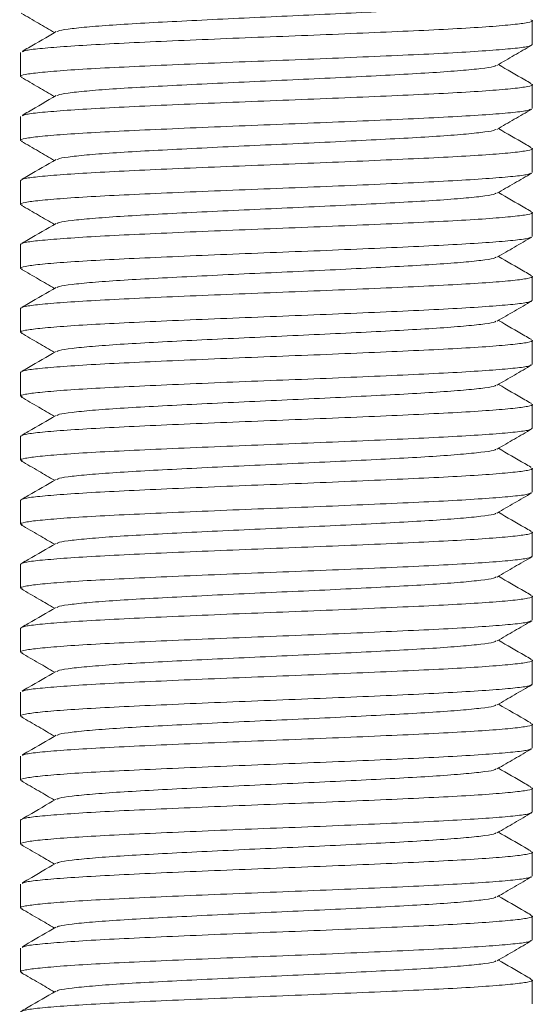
# Model space of a CAD drawing. Header units: millimetres. Extents: x 0 to 210, y 0 to 297.
# Tile 3 of 8: x 78.49 to 86.52, y 144.68 to 160.07. Entities that reach past the tile are written whole.
import ezdxf

# ---------------------------------------------------------------- set-up
doc = ezdxf.new("R2010")
doc.units = ezdxf.units.MM

msp = doc.modelspace()

# ---------------------------------------------------------------- linework, layer by layer
at = {"color": 7, "linetype": 'Continuous', "lineweight": 15}
for p, q in [((86.504, 159.686), (86.504, 160.06)), ((78.504, 159.56), (78.504, 159.186)), ((86.504, 158.686), (86.504, 159.06)), ((78.504, 158.56), (78.504, 158.186)), ((86.504, 157.686), (86.504, 158.06)), ((78.504, 157.56), (78.504, 157.186)), ((86.504, 156.686), (86.504, 157.06)), ((78.504, 156.56), (78.504, 156.186)), ((86.504, 155.686), (86.504, 156.06)), ((78.504, 155.56), (78.504, 155.186)), ((86.504, 154.686), (86.504, 155.06)), ((78.504, 154.56), (78.504, 154.186)), ((86.504, 153.686), (86.504, 154.06)), ((78.504, 153.56), (78.504, 153.186)), ((86.504, 152.686), (86.504, 153.06)), ((78.504, 152.56), (78.504, 152.186)), ((86.504, 151.686), (86.504, 152.06)), ((78.504, 151.56), (78.504, 151.186)), ((86.504, 150.686), (86.504, 151.06)), ((78.504, 150.56), (78.504, 150.186)), ((86.504, 149.686), (86.504, 150.06)), ((78.504, 149.56), (78.504, 149.186)), ((86.504, 148.686), (86.504, 149.06)), ((78.504, 148.56), (78.504, 148.186)), ((86.504, 147.686), (86.504, 148.06)), ((78.504, 147.56), (78.504, 147.186)), ((86.504, 146.686), (86.504, 147.06)), ((78.504, 146.56), (78.504, 146.186)), ((86.504, 145.686), (86.504, 146.06)), ((78.504, 145.56), (78.504, 145.186)), ((86.504, 144.686), (86.504, 145.06))]:
    msp.add_line(p, q, dxfattribs=at)
for points, knots in [([(85.933, 160.359), (85.924, 160.353), (85.9, 160.337), (85.716, 160.311), (85.399, 160.279), (84.965, 160.247), (84.438, 160.217), (83.836, 160.186), (83.183, 160.154), (82.504, 160.123), (81.826, 160.092), (81.172, 160.06), (80.571, 160.029), (80.044, 159.999), (79.61, 159.967), (79.293, 159.935), (79.109, 159.909), (79.085, 159.893), (79.076, 159.887)], [0, 0, 0, 0, 0.037955, 0.103417, 0.169676, 0.236194, 0.301768, 0.367822, 0.434392, 0.50019, 0.565988, 0.632558, 0.698612, 0.764186, 0.830704, 0.896963, 0.962425, 1, 1, 1, 1]), ([(78.513, 160.175), (78.604, 160.123), (78.778, 160.022), (78.952, 159.921), (79.036, 159.873)], [0, 0, 0, 0, 0.520829, 1, 1, 1, 1]), ([(78.534, 159.572), (78.545, 159.579), (78.573, 159.596), (78.789, 159.622), (79.156, 159.653), (79.658, 159.685), (80.268, 159.716), (80.963, 159.747), (81.719, 159.779), (82.504, 159.81), (83.29, 159.841), (84.046, 159.873), (84.741, 159.904), (85.351, 159.934), (85.852, 159.966), (86.226, 159.998), (86.446, 160.028), (86.531, 160.053), (86.489, 160.067), (86.478, 160.07)], [0, 0, 0, 0, 0.038668, 0.100784, 0.163654, 0.22677, 0.288992, 0.351667, 0.414832, 0.477266, 0.5397, 0.602865, 0.665541, 0.727763, 0.790879, 0.853749, 0.915864, 0.978882, 1, 1, 1, 1]), ([(79.06, 159.887), (78.915, 159.803), (78.738, 159.701), (78.562, 159.599), (78.53, 159.58)], [0, 0, 0, 0, 0.818972, 1, 1, 1, 1]), ([(86.504, 159.686), (86.489, 159.675), (86.46, 159.654), (86.222, 159.624), (85.853, 159.593), (85.351, 159.561), (84.741, 159.53), (84.045, 159.499), (83.29, 159.467), (82.504, 159.436), (81.719, 159.405), (80.963, 159.373), (80.268, 159.342), (79.658, 159.312), (79.157, 159.28), (78.783, 159.248), (78.563, 159.218), (78.478, 159.193), (78.52, 159.179), (78.531, 159.175)], [0, 0, 0, 0, 0.0614886, 0.1220968, 0.183442, 0.2450265, 0.3057386, 0.3668937, 0.4285263, 0.4894455, 0.5503647, 0.6119972, 0.6731524, 0.7338644, 0.7954489, 0.8567942, 0.9174024, 0.9788909, 1, 1, 1, 1]), ([(85.95, 159.359), (86.041, 159.412), (86.222, 159.517), (86.403, 159.622), (86.494, 159.674)], [0, 0, 0, 0, 0.499932, 1, 1, 1, 1]), ([(85.934, 159.36), (85.925, 159.353), (85.901, 159.337), (85.716, 159.311), (85.399, 159.279), (84.965, 159.247), (84.438, 159.217), (83.836, 159.186), (83.183, 159.154), (82.504, 159.123), (81.826, 159.092), (81.172, 159.06), (80.571, 159.029), (80.044, 158.999), (79.61, 158.967), (79.293, 158.935), (79.109, 158.909), (79.085, 158.893), (79.076, 158.887)], [0, 0, 0, 0, 0.038334, 0.103782, 0.170026, 0.23653, 0.30209, 0.368129, 0.434684, 0.500468, 0.566252, 0.632807, 0.698846, 0.764406, 0.830909, 0.897154, 0.962602, 1, 1, 1, 1]), ([(86.483, 159.078), (86.451, 159.096), (86.281, 159.195), (86.111, 159.293), (85.973, 159.373)], [0, 0, 0, 0, 0.189987, 1, 1, 1, 1]), ([(78.514, 159.175), (78.604, 159.123), (78.778, 159.022), (78.952, 158.921), (79.036, 158.873)], [0, 0, 0, 0, 0.521119, 1, 1, 1, 1]), ([(78.535, 158.572), (78.545, 158.579), (78.573, 158.596), (78.789, 158.622), (79.156, 158.653), (79.658, 158.685), (80.268, 158.716), (80.963, 158.747), (81.719, 158.779), (82.504, 158.81), (83.29, 158.841), (84.046, 158.873), (84.741, 158.904), (85.351, 158.934), (85.852, 158.966), (86.226, 158.998), (86.446, 159.028), (86.531, 159.053), (86.489, 159.067), (86.479, 159.07)], [0, 0, 0, 0, 0.038566, 0.100704, 0.163598, 0.226737, 0.288982, 0.351681, 0.414869, 0.477326, 0.539783, 0.602972, 0.66567, 0.727915, 0.791054, 0.853948, 0.916086, 0.979127, 1, 1, 1, 1]), ([(79.06, 158.887), (78.915, 158.803), (78.739, 158.701), (78.562, 158.599), (78.53, 158.58)], [0, 0, 0, 0, 0.8190073, 1, 1, 1, 1]), ([(86.476, 158.674), (86.465, 158.668), (86.437, 158.651), (86.22, 158.624), (85.853, 158.593), (85.351, 158.561), (84.741, 158.53), (84.045, 158.499), (83.29, 158.467), (82.504, 158.436), (81.719, 158.405), (80.963, 158.373), (80.268, 158.342), (79.658, 158.312), (79.157, 158.28), (78.783, 158.248), (78.563, 158.218), (78.478, 158.193), (78.52, 158.179), (78.532, 158.175)], [0, 0, 0, 0, 0.039797, 0.101784, 0.164525, 0.227511, 0.289604, 0.352151, 0.415186, 0.477491, 0.539796, 0.602831, 0.665377, 0.727471, 0.790456, 0.853197, 0.915184, 0.978072, 1, 1, 1, 1]), ([(85.95, 158.36), (86.041, 158.412), (86.222, 158.517), (86.403, 158.622), (86.494, 158.674)], [0, 0, 0, 0, 0.499935, 1, 1, 1, 1]), ([(85.934, 158.36), (85.925, 158.354), (85.901, 158.337), (85.716, 158.311), (85.399, 158.279), (84.965, 158.247), (84.438, 158.217), (83.836, 158.186), (83.183, 158.154), (82.504, 158.123), (81.826, 158.092), (81.172, 158.06), (80.571, 158.029), (80.044, 157.999), (79.61, 157.967), (79.293, 157.935), (79.109, 157.909), (79.085, 157.893), (79.076, 157.887)], [0, 0, 0, 0, 0.0388033, 0.104225, 0.1704431, 0.2369197, 0.3024536, 0.3684663, 0.4349949, 0.5007526, 0.5665103, 0.6330389, 0.6990516, 0.7645855, 0.8310622, 0.8972803, 0.962702, 1, 1, 1, 1]), ([(86.483, 158.078), (86.451, 158.096), (86.281, 158.195), (86.111, 158.293), (85.973, 158.373)], [0, 0, 0, 0, 0.190017, 1, 1, 1, 1]), ([(78.514, 158.175), (78.605, 158.123), (78.778, 158.022), (78.952, 157.921), (79.036, 157.873)], [0, 0, 0, 0, 0.521421, 1, 1, 1, 1]), ([(78.504, 157.56), (78.519, 157.57), (78.549, 157.592), (78.787, 157.622), (79.156, 157.653), (79.658, 157.685), (80.268, 157.716), (80.963, 157.747), (81.719, 157.779), (82.504, 157.81), (83.29, 157.841), (84.046, 157.873), (84.741, 157.904), (85.351, 157.934), (85.852, 157.966), (86.226, 157.998), (86.446, 158.028), (86.531, 158.053), (86.489, 158.067), (86.479, 158.07)], [0, 0, 0, 0, 0.061547, 0.122214, 0.183617, 0.245261, 0.306031, 0.367245, 0.428936, 0.489914, 0.550891, 0.612583, 0.673796, 0.734566, 0.79621, 0.857614, 0.91828, 0.979827, 1, 1, 1, 1]), ([(79.06, 157.887), (78.915, 157.803), (78.739, 157.701), (78.562, 157.599), (78.53, 157.58)], [0, 0, 0, 0, 0.819018, 1, 1, 1, 1]), ([(86.477, 157.675), (86.466, 157.668), (86.437, 157.651), (86.22, 157.624), (85.853, 157.593), (85.351, 157.561), (84.741, 157.53), (84.045, 157.499), (83.29, 157.467), (82.504, 157.436), (81.719, 157.405), (80.963, 157.373), (80.268, 157.342), (79.658, 157.312), (79.157, 157.28), (78.783, 157.248), (78.563, 157.218), (78.478, 157.193), (78.521, 157.179), (78.532, 157.175)], [0, 0, 0, 0, 0.040258, 0.102193, 0.164882, 0.227815, 0.289856, 0.35235, 0.415332, 0.477585, 0.539838, 0.60282, 0.665314, 0.727355, 0.790288, 0.852977, 0.914912, 0.977747, 1, 1, 1, 1]), ([(85.951, 157.36), (86.041, 157.412), (86.223, 157.517), (86.404, 157.622), (86.495, 157.675)], [0, 0, 0, 0, 0.499937, 1, 1, 1, 1]), ([(85.935, 157.36), (85.926, 157.354), (85.902, 157.337), (85.716, 157.311), (85.399, 157.279), (84.965, 157.247), (84.438, 157.217), (83.836, 157.186), (83.183, 157.154), (82.504, 157.123), (81.826, 157.092), (81.172, 157.06), (80.571, 157.029), (80.044, 156.999), (79.61, 156.967), (79.293, 156.935), (79.109, 156.909), (79.085, 156.893), (79.076, 156.887)], [0, 0, 0, 0, 0.039365, 0.104749, 0.170929, 0.237367, 0.302863, 0.368838, 0.435328, 0.501048, 0.566768, 0.633258, 0.699233, 0.764729, 0.831168, 0.897347, 0.962732, 1, 1, 1, 1]), ([(86.484, 157.077), (86.451, 157.096), (86.281, 157.195), (86.111, 157.293), (85.973, 157.373)], [0, 0, 0, 0, 0.190035, 1, 1, 1, 1]), ([(78.514, 157.175), (78.605, 157.122), (78.779, 157.022), (78.953, 156.921), (79.036, 156.873)], [0, 0, 0, 0, 0.521679, 1, 1, 1, 1]), ([(78.504, 156.56), (78.519, 156.57), (78.549, 156.592), (78.787, 156.622), (79.156, 156.653), (79.658, 156.685), (80.268, 156.716), (80.963, 156.747), (81.719, 156.779), (82.504, 156.81), (83.29, 156.841), (84.046, 156.873), (84.741, 156.904), (85.351, 156.934), (85.852, 156.966), (86.226, 156.998), (86.446, 157.028), (86.531, 157.053), (86.489, 157.067), (86.479, 157.07)], [0, 0, 0, 0, 0.0615571, 0.1222329, 0.1836465, 0.2452996, 0.3060793, 0.3673026, 0.4290039, 0.4899909, 0.550978, 0.6126793, 0.6739026, 0.7346823, 0.7963354, 0.857749, 0.9184248, 0.9799819, 1, 1, 1, 1]), ([(79.06, 156.887), (78.915, 156.803), (78.739, 156.701), (78.562, 156.599), (78.53, 156.58)], [0, 0, 0, 0, 0.819007, 1, 1, 1, 1]), ([(86.477, 156.675), (86.466, 156.668), (86.438, 156.651), (86.22, 156.624), (85.853, 156.593), (85.351, 156.561), (84.741, 156.53), (84.045, 156.499), (83.29, 156.467), (82.504, 156.436), (81.719, 156.405), (80.963, 156.373), (80.268, 156.342), (79.658, 156.312), (79.157, 156.28), (78.783, 156.248), (78.563, 156.218), (78.478, 156.193), (78.521, 156.179), (78.532, 156.175)], [0, 0, 0, 0, 0.0408101, 0.1026961, 0.1653346, 0.2282174, 0.2902094, 0.3526538, 0.4155857, 0.4777892, 0.5399927, 0.6029246, 0.665369, 0.727361, 0.7902438, 0.8528823, 0.9147683, 0.9775531, 1, 1, 1, 1]), ([(85.951, 156.36), (86.042, 156.413), (86.223, 156.518), (86.404, 156.623), (86.495, 156.675)], [0, 0, 0, 0, 0.4999378, 1, 1, 1, 1]), ([(85.935, 156.36), (85.926, 156.354), (85.902, 156.337), (85.716, 156.311), (85.399, 156.279), (84.965, 156.247), (84.438, 156.217), (83.836, 156.186), (83.183, 156.154), (82.504, 156.123), (81.826, 156.092), (81.172, 156.06), (80.571, 156.029), (80.044, 155.999), (79.61, 155.967), (79.293, 155.935), (79.109, 155.909), (79.085, 155.893), (79.076, 155.887)], [0, 0, 0, 0, 0.039972, 0.105311, 0.171445, 0.237837, 0.303287, 0.369216, 0.435659, 0.501333, 0.567007, 0.633451, 0.69938, 0.76483, 0.831222, 0.897356, 0.962694, 1, 1, 1, 1]), ([(86.484, 156.077), (86.451, 156.096), (86.281, 156.195), (86.111, 156.293), (85.973, 156.373)], [0, 0, 0, 0, 0.19004, 1, 1, 1, 1]), ([(78.514, 156.175), (78.605, 156.122), (78.779, 156.022), (78.953, 155.921), (79.036, 155.873)], [0, 0, 0, 0, 0.521811, 1, 1, 1, 1]), ([(78.504, 155.56), (78.519, 155.57), (78.549, 155.592), (78.787, 155.622), (79.156, 155.653), (79.658, 155.685), (80.268, 155.716), (80.963, 155.747), (81.719, 155.779), (82.504, 155.81), (83.29, 155.841), (84.046, 155.873), (84.741, 155.904), (85.351, 155.934), (85.852, 155.966), (86.226, 155.998), (86.446, 156.028), (86.531, 156.053), (86.49, 156.067), (86.479, 156.07)], [0, 0, 0, 0, 0.061563, 0.122245, 0.183665, 0.245325, 0.306111, 0.367341, 0.429048, 0.490042, 0.551035, 0.612743, 0.673972, 0.734758, 0.796418, 0.857838, 0.91852, 0.980083, 1, 1, 1, 1]), ([(79.06, 155.887), (78.915, 155.803), (78.739, 155.701), (78.562, 155.599), (78.53, 155.58)], [0, 0, 0, 0, 0.818975, 1, 1, 1, 1]), ([(86.504, 155.686), (86.489, 155.675), (86.46, 155.654), (86.222, 155.624), (85.853, 155.593), (85.351, 155.561), (84.741, 155.53), (84.045, 155.499), (83.29, 155.467), (82.504, 155.436), (81.719, 155.405), (80.963, 155.373), (80.268, 155.342), (79.658, 155.312), (79.157, 155.28), (78.783, 155.248), (78.563, 155.218), (78.478, 155.193), (78.521, 155.179), (78.532, 155.175)], [0, 0, 0, 0, 0.061428, 0.121976, 0.183261, 0.244785, 0.305437, 0.366531, 0.428103, 0.488962, 0.549821, 0.611393, 0.672488, 0.73314, 0.794663, 0.855948, 0.916496, 0.977924, 1, 1, 1, 1]), ([(85.952, 155.361), (86.042, 155.413), (86.224, 155.518), (86.405, 155.623), (86.496, 155.675)], [0, 0, 0, 0, 0.499937, 1, 1, 1, 1]), ([(85.936, 155.361), (85.927, 155.354), (85.903, 155.337), (85.716, 155.311), (85.399, 155.279), (84.965, 155.247), (84.438, 155.217), (83.836, 155.186), (83.183, 155.154), (82.504, 155.123), (81.826, 155.092), (81.172, 155.06), (80.571, 155.029), (80.044, 154.999), (79.61, 154.967), (79.293, 154.935), (79.109, 154.909), (79.085, 154.893), (79.076, 154.887)], [0, 0, 0, 0, 0.040537, 0.105828, 0.171914, 0.238258, 0.303661, 0.369542, 0.435938, 0.501565, 0.567191, 0.633587, 0.699468, 0.764871, 0.831215, 0.897301, 0.962592, 1, 1, 1, 1]), ([(86.484, 155.077), (86.451, 155.096), (86.281, 155.195), (86.111, 155.293), (85.973, 155.373)], [0, 0, 0, 0, 0.190029, 1, 1, 1, 1]), ([(78.514, 155.175), (78.605, 155.122), (78.779, 155.022), (78.953, 154.921), (79.036, 154.873)], [0, 0, 0, 0, 0.521889, 1, 1, 1, 1]), ([(78.504, 154.56), (78.519, 154.57), (78.549, 154.592), (78.787, 154.622), (79.156, 154.653), (79.658, 154.685), (80.268, 154.716), (80.963, 154.747), (81.719, 154.779), (82.504, 154.81), (83.29, 154.841), (84.046, 154.873), (84.741, 154.904), (85.351, 154.934), (85.852, 154.966), (86.226, 154.998), (86.446, 155.028), (86.531, 155.053), (86.49, 155.067), (86.479, 155.07)], [0, 0, 0, 0, 0.061566, 0.122251, 0.183673, 0.245335, 0.306124, 0.367356, 0.429066, 0.490062, 0.551058, 0.612769, 0.674001, 0.734789, 0.796452, 0.857874, 0.918559, 0.980125, 1, 1, 1, 1]), ([(79.06, 154.887), (78.915, 154.803), (78.738, 154.701), (78.562, 154.598), (78.53, 154.58)], [0, 0, 0, 0, 0.818924, 1, 1, 1, 1]), ([(86.479, 154.676), (86.467, 154.668), (86.439, 154.651), (86.22, 154.624), (85.853, 154.593), (85.351, 154.561), (84.741, 154.53), (84.045, 154.499), (83.29, 154.467), (82.504, 154.436), (81.719, 154.405), (80.963, 154.373), (80.268, 154.342), (79.658, 154.312), (79.157, 154.28), (78.783, 154.248), (78.563, 154.218), (78.478, 154.193), (78.521, 154.179), (78.532, 154.175)], [0, 0, 0, 0, 0.041874, 0.103678, 0.166234, 0.229034, 0.290944, 0.353306, 0.416155, 0.478277, 0.540399, 0.603248, 0.66561, 0.72752, 0.79032, 0.852876, 0.91468, 0.977383, 1, 1, 1, 1]), ([(85.952, 154.361), (86.043, 154.413), (86.224, 154.518), (86.405, 154.623), (86.496, 154.676)], [0, 0, 0, 0, 0.4999361, 1, 1, 1, 1]), ([(85.937, 154.361), (85.927, 154.354), (85.903, 154.337), (85.716, 154.311), (85.399, 154.279), (84.965, 154.247), (84.438, 154.217), (83.836, 154.186), (83.183, 154.154), (82.504, 154.123), (81.826, 154.092), (81.172, 154.06), (80.571, 154.029), (80.044, 153.999), (79.61, 153.967), (79.293, 153.935), (79.109, 153.909), (79.085, 153.893), (79.076, 153.887)], [0, 0, 0, 0, 0.041053, 0.106297, 0.172334, 0.23863, 0.303985, 0.369817, 0.436165, 0.501743, 0.567321, 0.633669, 0.699501, 0.764857, 0.831152, 0.897189, 0.962433, 1, 1, 1, 1]), ([(86.484, 154.077), (86.451, 154.096), (86.281, 154.195), (86.111, 154.293), (85.973, 154.373)], [0, 0, 0, 0, 0.189997, 1, 1, 1, 1]), ([(78.514, 154.175), (78.605, 154.122), (78.779, 154.022), (78.953, 153.921), (79.036, 153.873)], [0, 0, 0, 0, 0.522607, 1, 1, 1, 1]), ([(78.504, 153.56), (78.519, 153.57), (78.549, 153.592), (78.787, 153.622), (79.156, 153.653), (79.658, 153.685), (80.268, 153.716), (80.963, 153.747), (81.719, 153.779), (82.504, 153.81), (83.29, 153.841), (84.046, 153.873), (84.741, 153.904), (85.351, 153.934), (85.852, 153.966), (86.226, 153.998), (86.446, 154.028), (86.531, 154.053), (86.49, 154.067), (86.479, 154.07)], [0, 0, 0, 0, 0.061563, 0.122245, 0.183665, 0.245325, 0.306111, 0.36734, 0.429048, 0.490041, 0.551035, 0.612742, 0.673972, 0.734758, 0.796417, 0.857837, 0.918519, 0.980083, 1, 1, 1, 1]), ([(79.06, 153.887), (78.915, 153.803), (78.738, 153.701), (78.561, 153.598), (78.529, 153.58)], [0, 0, 0, 0, 0.8188552, 1, 1, 1, 1]), ([(86.504, 153.686), (86.489, 153.675), (86.46, 153.654), (86.222, 153.624), (85.853, 153.593), (85.351, 153.561), (84.741, 153.53), (84.045, 153.499), (83.29, 153.467), (82.504, 153.436), (81.719, 153.405), (80.963, 153.373), (80.268, 153.342), (79.658, 153.312), (79.157, 153.28), (78.784, 153.248), (78.562, 153.218), (78.477, 153.193), (78.522, 153.178), (78.534, 153.174)], [0, 0, 0, 0, 0.061371, 0.121864, 0.183093, 0.24456, 0.305156, 0.366195, 0.42771, 0.488513, 0.549317, 0.610832, 0.671871, 0.732467, 0.793934, 0.855163, 0.915655, 0.977027, 1, 1, 1, 1]), ([(85.952, 153.361), (86.043, 153.413), (86.224, 153.518), (86.406, 153.623), (86.496, 153.676)], [0, 0, 0, 0, 0.499934, 1, 1, 1, 1]), ([(85.937, 153.361), (85.927, 153.354), (85.903, 153.337), (85.716, 153.311), (85.399, 153.279), (84.965, 153.247), (84.438, 153.217), (83.836, 153.186), (83.183, 153.154), (82.504, 153.123), (81.826, 153.092), (81.172, 153.06), (80.571, 153.029), (80.044, 152.999), (79.61, 152.967), (79.293, 152.935), (79.108, 152.909), (79.084, 152.893), (79.076, 152.887)], [0, 0, 0, 0, 0.041336, 0.106543, 0.172545, 0.238804, 0.304123, 0.369919, 0.43623, 0.501772, 0.567315, 0.633625, 0.699422, 0.764741, 0.831, 0.897001, 0.962209, 1, 1, 1, 1]), ([(86.483, 153.078), (86.451, 153.096), (86.281, 153.195), (86.111, 153.293), (85.973, 153.373)], [0, 0, 0, 0, 0.189942, 1, 1, 1, 1]), ([(78.515, 153.174), (78.606, 153.122), (78.779, 153.021), (78.953, 152.921), (79.036, 152.873)], [0, 0, 0, 0, 0.522846, 1, 1, 1, 1]), ([(78.504, 152.56), (78.519, 152.57), (78.549, 152.592), (78.787, 152.622), (79.156, 152.653), (79.658, 152.685), (80.268, 152.716), (80.963, 152.747), (81.719, 152.779), (82.504, 152.81), (83.29, 152.841), (84.046, 152.873), (84.741, 152.904), (85.351, 152.934), (85.852, 152.966), (86.226, 152.998), (86.446, 153.028), (86.531, 153.053), (86.489, 153.067), (86.479, 153.07)], [0, 0, 0, 0, 0.061553, 0.122225, 0.183635, 0.245284, 0.30606, 0.36728, 0.428977, 0.48996, 0.550944, 0.612641, 0.67386, 0.734636, 0.796286, 0.857695, 0.918367, 0.97992, 1, 1, 1, 1]), ([(79.059, 152.887), (78.915, 152.803), (78.738, 152.7), (78.561, 152.598), (78.529, 152.579)], [0, 0, 0, 0, 0.818569, 1, 1, 1, 1]), ([(86.479, 152.676), (86.468, 152.669), (86.44, 152.651), (86.22, 152.624), (85.853, 152.593), (85.351, 152.561), (84.741, 152.53), (84.045, 152.499), (83.29, 152.467), (82.504, 152.436), (81.719, 152.405), (80.963, 152.373), (80.268, 152.342), (79.658, 152.312), (79.157, 152.28), (78.784, 152.248), (78.562, 152.218), (78.477, 152.193), (78.522, 152.178), (78.534, 152.174)], [0, 0, 0, 0, 0.04239, 0.10409, 0.166541, 0.229235, 0.291041, 0.353298, 0.416042, 0.478059, 0.540076, 0.602819, 0.665076, 0.726882, 0.789576, 0.852027, 0.913727, 0.976324, 1, 1, 1, 1]), ([(85.953, 152.361), (86.043, 152.414), (86.225, 152.519), (86.406, 152.623), (86.496, 152.676)], [0, 0, 0, 0, 0.499932, 1, 1, 1, 1]), ([(85.937, 152.361), (85.928, 152.354), (85.903, 152.337), (85.716, 152.311), (85.399, 152.279), (84.965, 152.247), (84.438, 152.217), (83.836, 152.186), (83.183, 152.154), (82.504, 152.123), (81.826, 152.092), (81.172, 152.06), (80.571, 152.029), (80.044, 151.999), (79.61, 151.967), (79.293, 151.935), (79.108, 151.909), (79.084, 151.892), (79.075, 151.886)], [0, 0, 0, 0, 0.041498, 0.106622, 0.172539, 0.238713, 0.303949, 0.369661, 0.435887, 0.501345, 0.566804, 0.633029, 0.698742, 0.763977, 0.830151, 0.896068, 0.961192, 1, 1, 1, 1]), ([(86.483, 152.078), (86.451, 152.096), (86.281, 152.195), (86.111, 152.293), (85.973, 152.373)], [0, 0, 0, 0, 0.189873, 1, 1, 1, 1]), ([(78.515, 152.174), (78.606, 152.122), (78.78, 152.021), (78.953, 151.921), (79.036, 151.873)], [0, 0, 0, 0, 0.523063, 1, 1, 1, 1]), ([(78.504, 151.56), (78.519, 151.57), (78.549, 151.592), (78.787, 151.622), (79.156, 151.653), (79.658, 151.685), (80.268, 151.716), (80.963, 151.747), (81.719, 151.779), (82.504, 151.81), (83.29, 151.841), (84.046, 151.873), (84.741, 151.904), (85.351, 151.934), (85.852, 151.966), (86.226, 151.998), (86.446, 152.028), (86.531, 152.053), (86.489, 152.067), (86.479, 152.07)], [0, 0, 0, 0, 0.061538, 0.122195, 0.18359, 0.245224, 0.305985, 0.367189, 0.428872, 0.48984, 0.550808, 0.61249, 0.673695, 0.734456, 0.79609, 0.857485, 0.918142, 0.97968, 1, 1, 1, 1]), ([(79.058, 151.886), (78.914, 151.802), (78.737, 151.7), (78.56, 151.598), (78.528, 151.579)], [0, 0, 0, 0, 0.818453, 1, 1, 1, 1]), ([(86.504, 151.686), (86.489, 151.675), (86.46, 151.654), (86.222, 151.624), (85.853, 151.593), (85.351, 151.561), (84.741, 151.53), (84.045, 151.499), (83.29, 151.467), (82.504, 151.436), (81.719, 151.405), (80.963, 151.373), (80.268, 151.342), (79.658, 151.312), (79.157, 151.28), (78.784, 151.248), (78.562, 151.218), (78.477, 151.193), (78.522, 151.178), (78.534, 151.174)], [0, 0, 0, 0, 0.061345, 0.121811, 0.183013, 0.244453, 0.305023, 0.366036, 0.427524, 0.488301, 0.549077, 0.610566, 0.671578, 0.732148, 0.793588, 0.85479, 0.915257, 0.976601, 1, 1, 1, 1]), ([(85.953, 151.361), (86.043, 151.414), (86.225, 151.519), (86.406, 151.624), (86.497, 151.676)], [0, 0, 0, 0, 0.49993, 1, 1, 1, 1]), ([(85.937, 151.361), (85.928, 151.355), (85.904, 151.337), (85.716, 151.311), (85.399, 151.279), (84.965, 151.247), (84.438, 151.217), (83.836, 151.186), (83.183, 151.154), (82.504, 151.123), (81.826, 151.092), (81.172, 151.06), (80.571, 151.029), (80.044, 150.999), (79.61, 150.967), (79.293, 150.935), (79.108, 150.909), (79.084, 150.892), (79.075, 150.886)], [0, 0, 0, 0, 0.041618, 0.106732, 0.172638, 0.238801, 0.304026, 0.369728, 0.435943, 0.501391, 0.566839, 0.633054, 0.698756, 0.763981, 0.830144, 0.89605, 0.961164, 1, 1, 1, 1]), ([(86.483, 151.078), (86.451, 151.097), (86.281, 151.195), (86.111, 151.293), (85.973, 151.373)], [0, 0, 0, 0, 0.189795, 1, 1, 1, 1]), ([(78.516, 151.174), (78.606, 151.122), (78.78, 151.021), (78.953, 150.921), (79.036, 150.873)], [0, 0, 0, 0, 0.523222, 1, 1, 1, 1]), ([(78.504, 150.56), (78.519, 150.57), (78.549, 150.592), (78.787, 150.622), (79.156, 150.653), (79.658, 150.685), (80.268, 150.716), (80.963, 150.747), (81.719, 150.779), (82.504, 150.81), (83.29, 150.841), (84.046, 150.873), (84.741, 150.904), (85.351, 150.934), (85.852, 150.966), (86.226, 150.998), (86.446, 151.028), (86.531, 151.053), (86.489, 151.067), (86.478, 151.07)], [0, 0, 0, 0, 0.061518, 0.122155, 0.18353, 0.245144, 0.305885, 0.367069, 0.428731, 0.48968, 0.550628, 0.61229, 0.673475, 0.734216, 0.79583, 0.857204, 0.917841, 0.979359, 1, 1, 1, 1]), ([(79.058, 150.886), (78.914, 150.802), (78.737, 150.7), (78.56, 150.598), (78.528, 150.579)], [0, 0, 0, 0, 0.818426, 1, 1, 1, 1]), ([(86.48, 150.676), (86.468, 150.669), (86.44, 150.651), (86.22, 150.624), (85.853, 150.593), (85.351, 150.561), (84.741, 150.53), (84.045, 150.499), (83.29, 150.467), (82.504, 150.436), (81.719, 150.405), (80.963, 150.373), (80.268, 150.342), (79.658, 150.312), (79.157, 150.28), (78.784, 150.248), (78.562, 150.218), (78.477, 150.193), (78.522, 150.178), (78.534, 150.174)], [0, 0, 0, 0, 0.042572, 0.104238, 0.166654, 0.229314, 0.291086, 0.353308, 0.416017, 0.478, 0.539982, 0.602691, 0.664913, 0.726685, 0.789345, 0.851761, 0.913427, 0.975989, 1, 1, 1, 1]), ([(85.953, 150.361), (86.043, 150.414), (86.225, 150.519), (86.406, 150.624), (86.497, 150.676)], [0, 0, 0, 0, 0.499928, 1, 1, 1, 1]), ([(85.937, 150.361), (85.928, 150.355), (85.903, 150.337), (85.716, 150.311), (85.399, 150.279), (84.965, 150.247), (84.438, 150.217), (83.836, 150.186), (83.183, 150.154), (82.504, 150.123), (81.826, 150.092), (81.172, 150.06), (80.571, 150.029), (80.044, 149.999), (79.61, 149.967), (79.293, 149.935), (79.108, 149.909), (79.083, 149.892), (79.074, 149.886)], [0, 0, 0, 0, 0.041601, 0.106709, 0.17261, 0.238769, 0.303989, 0.369686, 0.435896, 0.501339, 0.566782, 0.632992, 0.698688, 0.763909, 0.830067, 0.895968, 0.961077, 1, 1, 1, 1]), ([(86.482, 150.078), (86.45, 150.097), (86.28, 150.195), (86.111, 150.293), (85.973, 150.373)], [0, 0, 0, 0, 0.189703, 1, 1, 1, 1]), ([(78.516, 150.174), (78.607, 150.121), (78.78, 150.021), (78.953, 149.921), (79.036, 149.873)], [0, 0, 0, 0, 0.52333, 1, 1, 1, 1]), ([(78.532, 149.571), (78.544, 149.578), (78.572, 149.595), (78.789, 149.622), (79.156, 149.653), (79.658, 149.685), (80.268, 149.716), (80.963, 149.747), (81.719, 149.779), (82.504, 149.81), (83.29, 149.841), (84.046, 149.873), (84.741, 149.904), (85.351, 149.934), (85.852, 149.966), (86.225, 149.998), (86.446, 150.028), (86.531, 150.053), (86.489, 150.067), (86.478, 150.071)], [0, 0, 0, 0, 0.0401923, 0.1021728, 0.1649069, 0.2278858, 0.2899724, 0.3525122, 0.4155402, 0.4778387, 0.5401371, 0.6031651, 0.6657049, 0.7277916, 0.7907704, 0.8535046, 0.915485, 0.9783658, 1, 1, 1, 1]), ([(79.058, 149.886), (78.914, 149.802), (78.737, 149.7), (78.56, 149.598), (78.528, 149.579)], [0, 0, 0, 0, 0.818379, 1, 1, 1, 1]), ([(86.504, 149.686), (86.489, 149.675), (86.46, 149.654), (86.222, 149.624), (85.853, 149.593), (85.351, 149.561), (84.741, 149.53), (84.045, 149.499), (83.29, 149.467), (82.504, 149.436), (81.719, 149.405), (80.963, 149.373), (80.268, 149.342), (79.658, 149.312), (79.157, 149.28), (78.784, 149.248), (78.562, 149.218), (78.477, 149.193), (78.522, 149.178), (78.534, 149.174)], [0, 0, 0, 0, 0.06133, 0.121783, 0.18297, 0.244396, 0.304952, 0.36595, 0.427424, 0.488187, 0.548949, 0.610424, 0.671421, 0.731977, 0.793404, 0.854591, 0.915043, 0.976374, 1, 1, 1, 1]), ([(85.953, 149.361), (86.043, 149.414), (86.225, 149.519), (86.406, 149.624), (86.497, 149.676)], [0, 0, 0, 0, 0.499925, 1, 1, 1, 1]), ([(85.937, 149.361), (85.928, 149.354), (85.903, 149.337), (85.716, 149.311), (85.399, 149.279), (84.965, 149.247), (84.438, 149.217), (83.836, 149.186), (83.183, 149.154), (82.504, 149.123), (81.826, 149.092), (81.172, 149.06), (80.571, 149.029), (80.044, 148.999), (79.61, 148.967), (79.293, 148.935), (79.107, 148.909), (79.083, 148.892), (79.074, 148.886)], [0, 0, 0, 0, 0.041498, 0.106602, 0.1725, 0.238654, 0.303871, 0.369564, 0.43577, 0.50121, 0.566649, 0.632855, 0.698548, 0.763765, 0.829919, 0.895817, 0.960921, 1, 1, 1, 1]), ([(86.482, 149.079), (86.468, 149.087), (86.298, 149.185), (86.129, 149.283), (85.973, 149.373)], [0, 0, 0, 0, 0.082883, 1, 1, 1, 1]), ([(78.516, 149.174), (78.607, 149.121), (78.78, 149.021), (78.953, 148.921), (79.036, 148.873)], [0, 0, 0, 0, 0.52338, 1, 1, 1, 1]), ([(78.532, 148.571), (78.543, 148.578), (78.571, 148.595), (78.789, 148.622), (79.156, 148.653), (79.658, 148.685), (80.268, 148.716), (80.963, 148.747), (81.719, 148.779), (82.504, 148.81), (83.29, 148.841), (84.046, 148.873), (84.741, 148.904), (85.351, 148.934), (85.852, 148.966), (86.225, 148.998), (86.446, 149.028), (86.531, 149.053), (86.488, 149.067), (86.477, 149.071)], [0, 0, 0, 0, 0.040383, 0.102319, 0.165007, 0.22794, 0.289982, 0.352476, 0.415459, 0.477712, 0.539965, 0.602948, 0.665442, 0.727484, 0.790417, 0.853106, 0.915041, 0.977876, 1, 1, 1, 1]), ([(79.058, 148.886), (78.914, 148.802), (78.737, 148.7), (78.56, 148.597), (78.528, 148.579)], [0, 0, 0, 0, 0.8182845, 1, 1, 1, 1]), ([(86.479, 148.676), (86.468, 148.669), (86.44, 148.651), (86.22, 148.624), (85.853, 148.593), (85.351, 148.561), (84.741, 148.53), (84.045, 148.499), (83.29, 148.467), (82.504, 148.436), (81.719, 148.405), (80.963, 148.373), (80.268, 148.342), (79.658, 148.312), (79.157, 148.28), (78.784, 148.248), (78.562, 148.218), (78.477, 148.193), (78.522, 148.178), (78.534, 148.174)], [0, 0, 0, 0, 0.042419, 0.104087, 0.166506, 0.229168, 0.290943, 0.353168, 0.415879, 0.477864, 0.539849, 0.60256, 0.664786, 0.72656, 0.789222, 0.851641, 0.91331, 0.975874, 1, 1, 1, 1]), ([(85.953, 148.361), (86.043, 148.413), (86.224, 148.518), (86.406, 148.623), (86.496, 148.676)], [0, 0, 0, 0, 0.499923, 1, 1, 1, 1]), ([(85.937, 148.361), (85.927, 148.354), (85.903, 148.337), (85.716, 148.311), (85.399, 148.279), (84.965, 148.247), (84.438, 148.217), (83.836, 148.186), (83.183, 148.154), (82.504, 148.123), (81.826, 148.092), (81.172, 148.06), (80.571, 148.029), (80.044, 147.999), (79.61, 147.967), (79.293, 147.935), (79.107, 147.909), (79.083, 147.892), (79.074, 147.886)], [0, 0, 0, 0, 0.0413286, 0.1064238, 0.1723114, 0.2384562, 0.303663, 0.3693462, 0.4355427, 0.5009722, 0.5664017, 0.6325983, 0.6982815, 0.7634882, 0.8296331, 0.8955206, 0.9606158, 1, 1, 1, 1]), ([(86.481, 148.079), (86.449, 148.098), (86.28, 148.196), (86.11, 148.294), (85.973, 148.373)], [0, 0, 0, 0, 0.189579, 1, 1, 1, 1]), ([(78.516, 148.174), (78.607, 148.121), (78.78, 148.021), (78.953, 147.921), (79.036, 147.873)], [0, 0, 0, 0, 0.523366, 1, 1, 1, 1]), ([(78.504, 147.56), (78.519, 147.57), (78.549, 147.592), (78.787, 147.622), (79.156, 147.653), (79.658, 147.685), (80.268, 147.716), (80.963, 147.747), (81.719, 147.779), (82.504, 147.81), (83.29, 147.841), (84.046, 147.873), (84.741, 147.904), (85.351, 147.934), (85.852, 147.966), (86.225, 147.998), (86.446, 148.028), (86.531, 148.053), (86.488, 148.067), (86.476, 148.071)], [0, 0, 0, 0, 0.0614169, 0.1219546, 0.1832283, 0.2447411, 0.3053824, 0.3664663, 0.4280271, 0.4888753, 0.5497235, 0.6112843, 0.6723682, 0.7330095, 0.7945223, 0.855796, 0.9163337, 0.9777506, 1, 1, 1, 1]), ([(79.058, 147.886), (78.913, 147.802), (78.736, 147.7), (78.559, 147.597), (78.527, 147.579)], [0, 0, 0, 0, 0.818149, 1, 1, 1, 1]), ([(86.504, 147.686), (86.489, 147.675), (86.46, 147.654), (86.222, 147.624), (85.853, 147.593), (85.351, 147.561), (84.741, 147.53), (84.045, 147.499), (83.29, 147.467), (82.504, 147.436), (81.719, 147.405), (80.963, 147.373), (80.268, 147.342), (79.658, 147.312), (79.157, 147.28), (78.784, 147.248), (78.562, 147.218), (78.477, 147.193), (78.522, 147.178), (78.534, 147.174)], [0, 0, 0, 0, 0.0613318, 0.1217855, 0.1829743, 0.2444018, 0.304959, 0.3659583, 0.4274337, 0.4881976, 0.5489615, 0.6104369, 0.6714361, 0.7319934, 0.7934208, 0.8546097, 0.9150634, 0.9763952, 1, 1, 1, 1]), ([(85.952, 147.361), (86.043, 147.413), (86.224, 147.518), (86.406, 147.623), (86.496, 147.676)], [0, 0, 0, 0, 0.499922, 1, 1, 1, 1]), ([(85.937, 147.361), (85.927, 147.354), (85.903, 147.337), (85.716, 147.311), (85.399, 147.279), (84.965, 147.247), (84.438, 147.217), (83.836, 147.186), (83.183, 147.154), (82.504, 147.123), (81.826, 147.092), (81.172, 147.06), (80.571, 147.029), (80.044, 146.999), (79.61, 146.967), (79.293, 146.935), (79.107, 146.909), (79.083, 146.892), (79.074, 146.886)], [0, 0, 0, 0, 0.041105, 0.10619, 0.172068, 0.238203, 0.3034, 0.369073, 0.43526, 0.50068, 0.566099, 0.632286, 0.697959, 0.763156, 0.829291, 0.895169, 0.960255, 1, 1, 1, 1]), ([(86.48, 147.079), (86.448, 147.098), (86.279, 147.196), (86.11, 147.294), (85.973, 147.373)], [0, 0, 0, 0, 0.189567, 1, 1, 1, 1]), ([(78.516, 147.174), (78.607, 147.121), (78.78, 147.021), (78.953, 146.921), (79.036, 146.873)], [0, 0, 0, 0, 0.523281, 1, 1, 1, 1]), ([(78.531, 146.571), (78.543, 146.578), (78.571, 146.595), (78.789, 146.622), (79.156, 146.653), (79.658, 146.685), (80.268, 146.716), (80.963, 146.747), (81.719, 146.779), (82.504, 146.81), (83.29, 146.841), (84.046, 146.873), (84.741, 146.904), (85.351, 146.934), (85.852, 146.966), (86.225, 146.998), (86.447, 147.028), (86.531, 147.053), (86.488, 147.068), (86.476, 147.072)], [0, 0, 0, 0, 0.040966, 0.102791, 0.165368, 0.228188, 0.290119, 0.352502, 0.415372, 0.477514, 0.539656, 0.602526, 0.664909, 0.72684, 0.789661, 0.852237, 0.914062, 0.976785, 1, 1, 1, 1]), ([(79.058, 146.886), (78.913, 146.802), (78.736, 146.699), (78.559, 146.597), (78.527, 146.578)], [0, 0, 0, 0, 0.818005, 1, 1, 1, 1]), ([(86.479, 146.676), (86.468, 146.669), (86.439, 146.651), (86.22, 146.624), (85.853, 146.593), (85.351, 146.561), (84.741, 146.53), (84.045, 146.499), (83.29, 146.467), (82.504, 146.436), (81.719, 146.405), (80.963, 146.373), (80.268, 146.342), (79.658, 146.312), (79.157, 146.28), (78.784, 146.248), (78.562, 146.218), (78.477, 146.193), (78.522, 146.178), (78.534, 146.174)], [0, 0, 0, 0, 0.0420618, 0.1037644, 0.1662174, 0.228914, 0.2907223, 0.3529818, 0.4157273, 0.4777465, 0.5397658, 0.6025113, 0.6647707, 0.7265791, 0.7892757, 0.8517286, 0.9134313, 0.9760302, 1, 1, 1, 1]), ([(85.952, 146.361), (86.043, 146.413), (86.224, 146.518), (86.405, 146.623), (86.496, 146.676)], [0, 0, 0, 0, 0.49992, 1, 1, 1, 1]), ([(85.936, 146.361), (85.927, 146.354), (85.903, 146.337), (85.716, 146.311), (85.399, 146.279), (84.965, 146.247), (84.438, 146.217), (83.836, 146.186), (83.183, 146.154), (82.504, 146.123), (81.826, 146.092), (81.172, 146.06), (80.571, 146.029), (80.044, 145.999), (79.61, 145.967), (79.293, 145.935), (79.107, 145.909), (79.082, 145.892), (79.073, 145.885)], [0, 0, 0, 0, 0.040836, 0.105915, 0.171787, 0.237916, 0.303107, 0.368774, 0.434955, 0.500368, 0.565782, 0.631963, 0.69763, 0.762821, 0.82895, 0.894821, 0.959901, 1, 1, 1, 1]), ([(86.48, 146.08), (86.448, 146.098), (86.279, 146.196), (86.11, 146.294), (85.973, 146.373)], [0, 0, 0, 0, 0.189571, 1, 1, 1, 1]), ([(78.516, 146.174), (78.606, 146.122), (78.78, 146.021), (78.953, 145.921), (79.036, 145.873)], [0, 0, 0, 0, 0.523122, 1, 1, 1, 1]), ([(78.531, 145.571), (78.542, 145.578), (78.57, 145.595), (78.789, 145.622), (79.156, 145.653), (79.658, 145.685), (80.268, 145.716), (80.963, 145.747), (81.719, 145.779), (82.504, 145.81), (83.29, 145.841), (84.046, 145.873), (84.741, 145.904), (85.351, 145.934), (85.852, 145.966), (86.225, 145.998), (86.447, 146.028), (86.531, 146.053), (86.487, 146.068), (86.475, 146.072)], [0, 0, 0, 0, 0.0412566, 0.1030369, 0.1655685, 0.228344, 0.2902301, 0.3525679, 0.4153923, 0.4774896, 0.5395869, 0.6024114, 0.6647492, 0.7266353, 0.7894108, 0.8519423, 0.9137226, 0.9764003, 1, 1, 1, 1]), ([(79.057, 145.886), (78.913, 145.802), (78.736, 145.699), (78.559, 145.597), (78.527, 145.578)], [0, 0, 0, 0, 0.817862, 1, 1, 1, 1]), ([(86.479, 145.676), (86.467, 145.668), (86.439, 145.651), (86.22, 145.624), (85.853, 145.593), (85.351, 145.561), (84.741, 145.53), (84.045, 145.499), (83.29, 145.467), (82.504, 145.436), (81.719, 145.405), (80.963, 145.373), (80.268, 145.342), (79.658, 145.312), (79.157, 145.28), (78.784, 145.248), (78.562, 145.218), (78.477, 145.193), (78.522, 145.178), (78.534, 145.174)], [0, 0, 0, 0, 0.041824, 0.103555, 0.166037, 0.228763, 0.290599, 0.352887, 0.415662, 0.47771, 0.539757, 0.602532, 0.66482, 0.726657, 0.789382, 0.851864, 0.913595, 0.976223, 1, 1, 1, 1]), ([(85.952, 145.361), (86.043, 145.413), (86.224, 145.518), (86.405, 145.623), (86.496, 145.676)], [0, 0, 0, 0, 0.499918, 1, 1, 1, 1]), ([(85.936, 145.361), (85.927, 145.354), (85.903, 145.337), (85.716, 145.311), (85.399, 145.279), (84.965, 145.247), (84.438, 145.217), (83.836, 145.186), (83.183, 145.154), (82.504, 145.123), (81.826, 145.092), (81.172, 145.06), (80.571, 145.029), (80.044, 144.999), (79.61, 144.967), (79.293, 144.935), (79.106, 144.909), (79.082, 144.892), (79.073, 144.885)], [0, 0, 0, 0, 0.04053, 0.105607, 0.171477, 0.237603, 0.302792, 0.368457, 0.434635, 0.500047, 0.565458, 0.631637, 0.697302, 0.76249, 0.828617, 0.894486, 0.959564, 1, 1, 1, 1]), ([(86.479, 145.08), (86.447, 145.098), (86.279, 145.196), (86.11, 145.294), (85.973, 145.373)], [0, 0, 0, 0, 0.189585, 1, 1, 1, 1]), ([(78.516, 145.174), (78.606, 145.122), (78.78, 145.021), (78.953, 144.921), (79.036, 144.873)], [0, 0, 0, 0, 0.522885, 1, 1, 1, 1]), ([(78.504, 144.56), (78.519, 144.57), (78.549, 144.592), (78.787, 144.622), (79.156, 144.653), (79.658, 144.685), (80.268, 144.716), (80.963, 144.747), (81.719, 144.779), (82.504, 144.81), (83.29, 144.841), (84.046, 144.873), (84.741, 144.904), (85.351, 144.934), (85.852, 144.966), (86.225, 144.998), (86.447, 145.028), (86.531, 145.053), (86.487, 145.068), (86.475, 145.072)], [0, 0, 0, 0, 0.061344, 0.12181, 0.183012, 0.244452, 0.305021, 0.366033, 0.427521, 0.488297, 0.549074, 0.610562, 0.671573, 0.732143, 0.793583, 0.854784, 0.91525, 0.976595, 1, 1, 1, 1]), ([(79.057, 144.885), (78.912, 144.802), (78.735, 144.699), (78.558, 144.597), (78.526, 144.578)], [0, 0, 0, 0, 0.817726, 1, 1, 1, 1])]:
    msp.add_open_spline(points, degree=3, knots=knots, dxfattribs=at)

doc.saveas('drawing.dxf')
